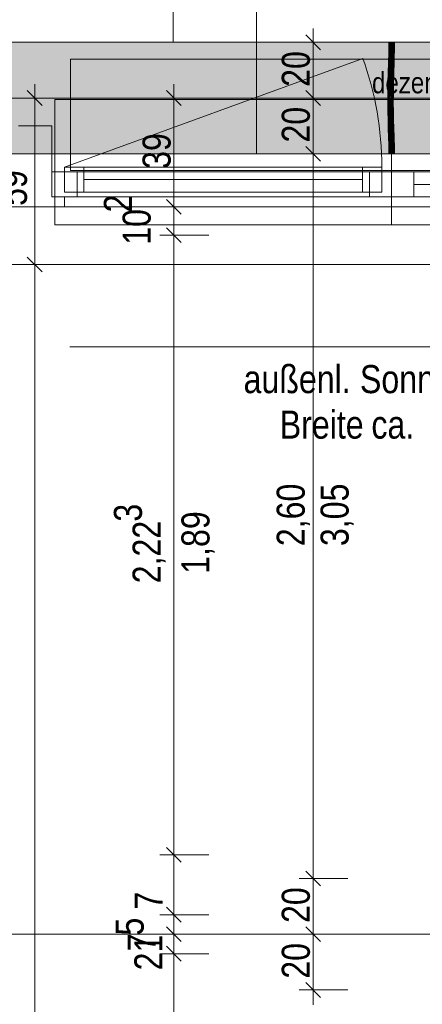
# Model space of a CAD drawing. Extents: x -620 to 300, y 62 to 1112.
# Tile 44 of 71: x -19 to 10, y 545 to 615. Entities that reach past the tile are written whole.
import ezdxf
from ezdxf.lldxf.tags import DXFTag

# ---------------------------------------------------------------- set-up
doc = ezdxf.new("R2010")
doc.units = 0
doc.layers.get('0').update_dxf_attribs({"lineweight": 13})
for name, color, linetype, lineweight, true_color in [('30 -33 Aussenwände- 7 Fassade_ Elemente', 7, 'Continuous', 9, 0x00aacc), ('30 -35 Decken- 1 Konstruktion-Träger- Stahlbeton', 7, 'grob-A06GA1998I', 13, 0x33aa00), ('30 -35 Decken- 1 Konstruktion-Träger- Stahlbeton -Ortbeton', 7, 'grob-A06GA1998I', 13, 0x33aa00), ('70 -72 Beschriftung- 1 Beschriftung allgemein', 7, 'Continuous', 9, 0xff6633), ('70 -76 Bemaßung- 2 Allgemein', 7, 'Continuous', 5, 0x6666cc), ('E_Leerrohr 20', 7, 'Continuous', 13, 0xcc0099), ('E_Leerrohr 20-Shading', 7, 'Continuous', 13, 0xcc0099), ('iwb_Schraffur_Unterzug', 7, 'Continuous', 5, 0xffffcc)]:
    doc.layers.add(name, color=color, linetype=linetype, lineweight=lineweight, true_color=true_color)
doc.layers.add('70 -71 Achsen- 1 Gebäudeachsen', color=7, linetype='STRICHPUNKT2-A06GA19A8I', lineweight=18)
doc.styles.get("Standard").update_dxf_attribs({"font": 'ARIALN.TTF'})
tags = doc.linetypes.add('grob-A06GA1998I', pattern=[14, 3, -8, 3]).pattern_tags.tags
tags[8:9] = [DXFTag(74, 4), DXFTag(75, 0), DXFTag(340, '0'), DXFTag(46, 0.0), DXFTag(50, 0.0), DXFTag(44, 0.0), DXFTag(45, 0.0)]
tags[6:7] = [DXFTag(74, 4), DXFTag(75, 0), DXFTag(340, '0'), DXFTag(46, 0.0), DXFTag(50, 0.0), DXFTag(44, 0.0), DXFTag(45, 0.0)]
tags[4:5] = [DXFTag(74, 4), DXFTag(75, 0), DXFTag(340, '0'), DXFTag(46, 0.0), DXFTag(50, 0.0), DXFTag(44, 0.0), DXFTag(45, 0.0)]
tags = doc.linetypes.add('STRICHPUNKT2', pattern=[12.7, 6.35, -3.175, 0, -3.175]).pattern_tags.tags
tags[10:11] = [DXFTag(74, 4), DXFTag(75, 0), DXFTag(340, '0'), DXFTag(46, 0.0), DXFTag(50, 0.0), DXFTag(44, 0.0), DXFTag(45, 0.0)]
tags[8:9] = [DXFTag(74, 4), DXFTag(75, 0), DXFTag(340, '0'), DXFTag(46, 0.0), DXFTag(50, 0.0), DXFTag(44, 0.0), DXFTag(45, 0.0)]
tags[6:7] = [DXFTag(74, 4), DXFTag(75, 0), DXFTag(340, '0'), DXFTag(46, 0.0), DXFTag(50, 0.0), DXFTag(44, 0.0), DXFTag(45, 0.0)]
tags[4:5] = [DXFTag(74, 4), DXFTag(75, 0), DXFTag(340, '0'), DXFTag(46, 0.0), DXFTag(50, 0.0), DXFTag(44, 0.0), DXFTag(45, 0.0)]
tags = doc.linetypes.add('STRICHPUNKT2-A06GA19A8I', pattern=[12.7, 6.35, -3.175, 0, -3.175]).pattern_tags.tags
tags[10:11] = [DXFTag(74, 4), DXFTag(75, 0), DXFTag(340, '0'), DXFTag(46, 0.0), DXFTag(50, 0.0), DXFTag(44, 0.0), DXFTag(45, 0.0)]
tags[8:9] = [DXFTag(74, 4), DXFTag(75, 0), DXFTag(340, '0'), DXFTag(46, 0.0), DXFTag(50, 0.0), DXFTag(44, 0.0), DXFTag(45, 0.0)]
tags[6:7] = [DXFTag(74, 4), DXFTag(75, 0), DXFTag(340, '0'), DXFTag(46, 0.0), DXFTag(50, 0.0), DXFTag(44, 0.0), DXFTag(45, 0.0)]
tags[4:5] = [DXFTag(74, 4), DXFTag(75, 0), DXFTag(340, '0'), DXFTag(46, 0.0), DXFTag(50, 0.0), DXFTag(44, 0.0), DXFTag(45, 0.0)]

# ---------------------------------------------------------------- blocks, each defined once
blk = doc.blocks.new('Shading-A06GA18D8I', base_point=(7.662, 610.71))
at = {"layer": 'E_Leerrohr 20-Shading', "color": 224, "true_color": 0x8d0069}
for points in [[(7.381, 613.614), (7.323, 613.614), (7.375, 612.891), (7.316, 612.892)], [(7.678, 613.614), (7.664, 613.614), (7.67, 612.886), (7.658, 612.887)], [(7.712, 612.886), (7.723, 613.614), (7.67, 612.886), (7.678, 613.614)], [(7.716, 612.886), (7.723, 613.614), (7.712, 612.886)], [(7.375, 612.891), (7.316, 612.892), (7.358, 612.167), (7.301, 612.169)], [(7.36, 612.167), (7.375, 612.891), (7.358, 612.167)], [(7.67, 612.886), (7.658, 612.887), (7.65, 612.16), (7.642, 612.161)], [(7.65, 612.16), (7.666, 612.16), (7.67, 612.886), (7.688, 612.886)], [(7.666, 612.16), (7.686, 612.159), (7.688, 612.886), (7.712, 612.886)], [(7.701, 612.159), (7.716, 612.886), (7.686, 612.159), (7.712, 612.886)], [(7.358, 612.167), (7.301, 612.169), (7.335, 611.443), (7.281, 611.444)], [(7.335, 611.443), (7.339, 611.443), (7.358, 612.167), (7.36, 612.167)], [(7.339, 611.443), (7.34, 611.443), (7.36, 612.167)], [(7.65, 612.16), (7.642, 612.161), (7.625, 611.435), (7.623, 611.435)], [(7.65, 612.16), (7.625, 611.435), (7.651, 612.16), (7.628, 611.435)], [(7.628, 611.435), (7.639, 611.435), (7.651, 612.16), (7.666, 612.16)], [(7.639, 611.435), (7.652, 611.435), (7.666, 612.16), (7.686, 612.159)], [(7.681, 611.434), (7.701, 612.159), (7.652, 611.435), (7.686, 612.159)], [(7.262, 610.719), (7.327, 611.169), (7.281, 611.444), (7.335, 611.443)], [(7.312, 610.718), (7.317, 610.848), (7.262, 610.719), (7.327, 611.169)], [(7.321, 610.718), (7.334, 611.217), (7.312, 610.718)], [(7.327, 611.169), (7.317, 610.848), (7.333, 611.207), (7.331, 611.153)], [(7.335, 611.443), (7.327, 611.169), (7.339, 611.443), (7.333, 611.207)], [(7.331, 611.153), (7.334, 611.217), (7.333, 611.207)], [(7.333, 611.207), (7.334, 611.217), (7.339, 611.443), (7.34, 611.443)], [(7.616, 611.174), (7.604, 610.711), (7.617, 611.064), (7.606, 610.711)], [(7.625, 611.435), (7.616, 611.174), (7.628, 611.435), (7.617, 611.064)], [(7.625, 611.435), (7.623, 611.435), (7.616, 611.174)], [(7.617, 611.064), (7.618, 610.868), (7.628, 611.435), (7.639, 611.435)], [(7.618, 610.868), (7.62, 610.711), (7.639, 611.435), (7.652, 611.435)], [(7.662, 610.71), (7.681, 611.434), (7.62, 610.711), (7.652, 611.435)], [(7.312, 610.718), (7.262, 610.719), (7.288, 609.991), (7.249, 609.992)], [(7.307, 609.991), (7.321, 610.718), (7.288, 609.991), (7.312, 610.718)], [(7.593, 609.988), (7.613, 610.711), (7.59, 609.988), (7.606, 610.711)], [(7.606, 610.711), (7.604, 610.711), (7.59, 609.988)], [(7.597, 609.988), (7.62, 610.711), (7.593, 609.988), (7.613, 610.711)], [(7.598, 609.988), (7.62, 610.711), (7.607, 610.316)], [(7.598, 609.988), (7.649, 609.987), (7.62, 610.711), (7.662, 610.71)], [(7.606, 610.711), (7.613, 610.711), (7.617, 611.064), (7.618, 610.868)], [(7.613, 610.711), (7.62, 610.711), (7.618, 610.868)], [(7.286, 609.63), (7.288, 609.991), (7.247, 609.631), (7.249, 609.992)], [(7.304, 609.264), (7.307, 609.991), (7.283, 609.264), (7.288, 609.991)], [(7.594, 609.625), (7.597, 609.988), (7.589, 609.625), (7.593, 609.988)], [(7.589, 609.625), (7.593, 609.988), (7.589, 609.625), (7.59, 609.988)], [(7.594, 609.625), (7.647, 609.624), (7.598, 609.988), (7.649, 609.987)], [(7.594, 609.625), (7.598, 609.988), (7.594, 609.698)], [(7.598, 609.988), (7.597, 609.988), (7.594, 609.698)], [(7.597, 609.988), (7.598, 609.988), (7.607, 610.316)], [(7.283, 609.264), (7.286, 609.63), (7.246, 609.264), (7.247, 609.631)], [(7.283, 609.264), (7.246, 609.264), (7.297, 608.654), (7.254, 608.653)], [(7.312, 608.654), (7.304, 609.264), (7.297, 608.654), (7.283, 609.264)], [(7.587, 609.265), (7.59, 609.265), (7.588, 609.463), (7.59, 609.325)], [(7.589, 609.625), (7.588, 609.463), (7.594, 609.625), (7.59, 609.325)], [(7.588, 609.463), (7.589, 609.625), (7.589, 609.625)], [(7.59, 609.265), (7.591, 609.265), (7.59, 609.325)], [(7.605, 608.659), (7.591, 609.265), (7.595, 608.659), (7.59, 609.265)], [(7.591, 609.265), (7.646, 609.266), (7.594, 609.625), (7.647, 609.624)], [(7.653, 608.66), (7.646, 609.266), (7.605, 608.659), (7.591, 609.265)], [(7.297, 608.654), (7.254, 608.653), (7.322, 608.044), (7.268, 608.042)], [(7.327, 608.044), (7.312, 608.654), (7.322, 608.044), (7.297, 608.654)], [(7.605, 608.659), (7.595, 608.659), (7.63, 608.052), (7.61, 608.052)], [(7.668, 608.053), (7.653, 608.66), (7.63, 608.052), (7.605, 608.659)], [(7.268, 608.042), (7.29, 607.875), (7.322, 608.044), (7.331, 607.875)], [(7.29, 607.875), (7.268, 608.042), (7.273, 607.875)], [(7.287, 607.434), (7.345, 607.435), (7.273, 607.875), (7.29, 607.875)], [(7.29, 607.875), (7.345, 607.435), (7.331, 607.875), (7.334, 607.806)], [(7.334, 607.806), (7.327, 608.044), (7.322, 608.044)], [(7.639, 607.878), (7.63, 608.052), (7.615, 607.877), (7.61, 608.052)], [(7.661, 607.445), (7.639, 607.878), (7.628, 607.444), (7.615, 607.877)], [(7.673, 607.878), (7.668, 608.053), (7.639, 607.878), (7.63, 608.052)], [(7.661, 607.445), (7.686, 607.445), (7.639, 607.878), (7.673, 607.878)], [(7.345, 607.435), (7.287, 607.434), (7.363, 606.827), (7.304, 606.826)], [(7.661, 607.445), (7.628, 607.444), (7.691, 606.836), (7.645, 606.834)], [(7.704, 606.836), (7.686, 607.445), (7.691, 606.836), (7.661, 607.445)], [(7.363, 606.827), (7.304, 606.826), (7.375, 606.22), (7.317, 606.219)], [(7.375, 606.22), (7.317, 606.219), (7.377, 605.614), (7.323, 605.614)], [(7.376, 606.22), (7.363, 606.827), (7.375, 606.22), (7.363, 606.827)], [(7.381, 605.614), (7.376, 606.22), (7.377, 605.614), (7.375, 606.22)], [(7.691, 606.836), (7.645, 606.834), (7.714, 606.225), (7.659, 606.224)], [(7.723, 605.614), (7.714, 606.225), (7.664, 605.614), (7.659, 606.224)], [(7.717, 606.225), (7.704, 606.836), (7.714, 606.225), (7.691, 606.836)], [(7.723, 605.614), (7.717, 606.225), (7.714, 606.225)]]:
    blk.add_solid(points, dxfattribs=at)
at = {"layer": 'E_Leerrohr 20-Shading', "color": 222, "true_color": 0xc40093}
for points in [[(7.488, 613.614), (7.381, 613.614), (7.488, 612.889), (7.375, 612.891)], [(7.516, 612.889), (7.523, 613.614), (7.488, 612.889), (7.488, 613.614)], [(7.523, 613.614), (7.516, 612.889), (7.521, 612.889)], [(7.527, 612.889), (7.523, 613.614), (7.521, 612.889)], [(7.658, 612.887), (7.664, 613.614), (7.527, 612.889), (7.523, 613.614)], [(7.42, 612.89), (7.375, 612.891), (7.423, 612.166), (7.36, 612.167)], [(7.483, 612.164), (7.488, 612.889), (7.423, 612.166), (7.42, 612.89)], [(7.501, 612.164), (7.516, 612.889), (7.483, 612.164), (7.488, 612.889)], [(7.516, 612.889), (7.501, 612.164), (7.506, 612.164)], [(7.516, 612.164), (7.521, 612.889), (7.506, 612.164), (7.516, 612.889)], [(7.538, 612.163), (7.527, 612.889), (7.516, 612.164), (7.521, 612.889)], [(7.642, 612.161), (7.658, 612.887), (7.538, 612.163), (7.527, 612.889)], [(7.423, 612.166), (7.36, 612.167), (7.424, 611.441), (7.34, 611.443)], [(7.424, 611.441), (7.468, 611.439), (7.423, 612.166), (7.48, 612.164)], [(7.468, 611.439), (7.477, 611.439), (7.48, 612.164), (7.483, 612.164)], [(7.481, 611.439), (7.501, 612.164), (7.477, 611.439), (7.483, 612.164)], [(7.506, 612.164), (7.501, 612.164), (7.493, 611.439), (7.481, 611.439)], [(7.511, 611.438), (7.516, 612.164), (7.493, 611.439), (7.506, 612.164)], [(7.552, 611.437), (7.538, 612.163), (7.511, 611.438), (7.516, 612.164)], [(7.623, 611.435), (7.642, 612.161), (7.552, 611.437), (7.538, 612.163)], [(7.334, 611.217), (7.321, 610.718), (7.343, 610.717)], [(7.34, 611.443), (7.334, 611.217), (7.424, 611.441), (7.425, 611.358)], [(7.425, 611.358), (7.334, 611.217), (7.425, 610.859)], [(7.343, 610.717), (7.426, 610.715), (7.334, 611.217), (7.425, 610.859)], [(7.424, 611.441), (7.425, 611.358), (7.468, 611.439), (7.468, 611.426)], [(7.468, 611.426), (7.425, 611.358), (7.457, 610.734), (7.425, 610.859)], [(7.462, 610.714), (7.477, 611.439), (7.457, 610.734), (7.468, 611.426)], [(7.477, 611.439), (7.462, 610.714), (7.474, 611.175)], [(7.474, 611.175), (7.462, 610.714), (7.477, 611.175), (7.466, 610.714)], [(7.466, 610.714), (7.48, 610.714), (7.477, 611.175), (7.488, 611.175)], [(7.468, 611.426), (7.477, 611.439), (7.468, 611.439)], [(7.474, 611.175), (7.481, 611.439), (7.477, 611.439)], [(7.474, 611.175), (7.488, 611.175), (7.481, 611.439), (7.493, 611.439)], [(7.48, 610.714), (7.505, 610.713), (7.488, 611.175), (7.509, 611.175)], [(7.488, 611.175), (7.509, 611.175), (7.493, 611.439), (7.511, 611.438)], [(7.505, 610.713), (7.565, 610.712), (7.509, 611.175), (7.557, 611.174)], [(7.557, 611.174), (7.552, 611.437), (7.509, 611.175), (7.511, 611.438)], [(7.616, 611.174), (7.623, 611.435), (7.557, 611.174), (7.552, 611.437)], [(7.565, 610.712), (7.604, 610.711), (7.557, 611.174), (7.616, 611.174)], [(7.343, 610.717), (7.321, 610.718), (7.353, 609.991), (7.307, 609.991)], [(7.353, 609.991), (7.43, 609.99), (7.343, 610.717), (7.426, 610.715)], [(7.425, 610.859), (7.426, 610.715), (7.457, 610.734), (7.457, 610.714)], [(7.426, 610.715), (7.43, 609.99), (7.457, 610.714), (7.449, 609.99)], [(7.449, 609.99), (7.462, 610.714), (7.457, 610.714)], [(7.466, 610.714), (7.462, 610.714), (7.452, 609.99), (7.449, 609.99)], [(7.47, 609.989), (7.48, 610.714), (7.452, 609.99), (7.466, 610.714)], [(7.457, 610.714), (7.462, 610.714), (7.457, 610.734)], [(7.501, 609.989), (7.505, 610.713), (7.47, 609.989), (7.48, 610.714)], [(7.575, 609.988), (7.565, 610.712), (7.501, 609.989), (7.505, 610.713)], [(7.575, 609.988), (7.582, 609.988), (7.565, 610.712), (7.603, 610.711)], [(7.582, 609.988), (7.59, 609.988), (7.603, 610.711), (7.604, 610.711)], [(7.353, 609.991), (7.307, 609.991), (7.355, 609.265), (7.304, 609.264)], [(7.353, 609.991), (7.354, 609.629), (7.43, 609.99), (7.434, 609.628)], [(7.43, 609.99), (7.434, 609.628), (7.449, 609.99), (7.447, 609.628)], [(7.465, 609.265), (7.47, 609.989), (7.447, 609.628), (7.452, 609.99)], [(7.452, 609.99), (7.449, 609.99), (7.447, 609.628)], [(7.5, 609.462), (7.501, 609.989), (7.467, 609.461), (7.47, 609.989)], [(7.577, 609.463), (7.575, 609.988), (7.5, 609.462), (7.501, 609.989)], [(7.577, 609.463), (7.59, 609.988), (7.575, 609.988)], [(7.577, 609.463), (7.585, 609.463), (7.59, 609.988), (7.589, 609.625)], [(7.355, 609.265), (7.304, 609.264), (7.35, 608.654), (7.312, 608.654)], [(7.35, 608.654), (7.452, 608.656), (7.355, 609.265), (7.439, 609.265)], [(7.354, 609.629), (7.355, 609.265), (7.434, 609.628), (7.439, 609.265)], [(7.438, 609.628), (7.434, 609.628), (7.442, 609.265), (7.439, 609.265)], [(7.447, 609.628), (7.438, 609.628), (7.446, 609.265), (7.442, 609.265)], [(7.439, 609.265), (7.452, 608.656), (7.442, 609.265), (7.453, 608.656)], [(7.453, 608.656), (7.446, 609.265), (7.442, 609.265)], [(7.465, 609.265), (7.447, 609.628), (7.446, 609.265)], [(7.465, 609.265), (7.446, 609.265), (7.467, 608.657), (7.453, 608.656)], [(7.465, 609.265), (7.5, 609.265), (7.467, 609.461), (7.5, 609.462)], [(7.502, 608.657), (7.5, 609.265), (7.467, 608.657), (7.465, 609.265)], [(7.5, 609.462), (7.577, 609.369), (7.577, 609.463)], [(7.5, 609.462), (7.5, 609.265), (7.577, 609.369), (7.575, 609.265)], [(7.5, 609.265), (7.502, 608.657), (7.575, 609.265), (7.574, 609.239)], [(7.574, 609.239), (7.502, 608.657), (7.559, 608.658)], [(7.577, 609.265), (7.574, 609.239), (7.563, 608.658), (7.559, 608.658)], [(7.577, 609.265), (7.563, 608.658), (7.576, 609.129)], [(7.563, 608.658), (7.572, 608.659), (7.576, 609.129)], [(7.572, 608.659), (7.58, 609.265), (7.576, 609.129)], [(7.58, 609.265), (7.572, 608.659), (7.587, 609.265), (7.582, 608.659)], [(7.574, 609.239), (7.577, 609.265), (7.575, 609.265)], [(7.575, 609.265), (7.577, 609.265), (7.577, 609.369)], [(7.58, 609.265), (7.577, 609.265), (7.576, 609.129)], [(7.577, 609.463), (7.577, 609.265), (7.585, 609.463), (7.58, 609.265)], [(7.58, 609.265), (7.587, 609.265), (7.585, 609.463), (7.588, 609.463)], [(7.582, 608.659), (7.595, 608.659), (7.587, 609.265)], [(7.585, 609.463), (7.588, 609.463), (7.589, 609.625)], [(7.35, 608.654), (7.312, 608.654), (7.339, 608.044), (7.327, 608.044)], [(7.339, 608.044), (7.468, 608.048), (7.35, 608.654), (7.452, 608.656)], [(7.468, 608.048), (7.453, 608.656), (7.452, 608.656)], [(7.467, 608.657), (7.453, 608.656), (7.472, 608.048), (7.468, 608.048)], [(7.507, 608.049), (7.502, 608.657), (7.472, 608.048), (7.467, 608.657)], [(7.507, 608.049), (7.544, 608.05), (7.502, 608.657), (7.563, 608.658)], [(7.544, 608.05), (7.561, 608.05), (7.563, 608.658), (7.572, 608.659)], [(7.61, 608.052), (7.595, 608.659), (7.561, 608.05), (7.572, 608.659)], [(7.339, 608.044), (7.327, 608.044), (7.334, 607.806)], [(7.334, 607.806), (7.486, 607.439), (7.336, 607.875), (7.473, 607.877)], [(7.486, 607.439), (7.334, 607.806), (7.345, 607.435)], [(7.473, 607.877), (7.468, 608.048), (7.336, 607.875), (7.339, 608.044)], [(7.472, 608.048), (7.468, 608.048), (7.473, 607.877)], [(7.512, 607.44), (7.507, 608.049), (7.473, 607.877), (7.472, 608.048)], [(7.512, 607.44), (7.473, 607.877), (7.486, 607.439)], [(7.512, 607.44), (7.525, 607.44), (7.507, 608.049), (7.544, 608.05)], [(7.525, 607.44), (7.548, 607.441), (7.544, 608.05), (7.561, 608.05)], [(7.548, 607.441), (7.61, 608.052), (7.561, 608.05)], [(7.548, 607.441), (7.608, 607.443), (7.61, 608.052), (7.615, 607.877)], [(7.608, 607.443), (7.628, 607.444), (7.615, 607.877)], [(7.486, 607.439), (7.345, 607.435), (7.504, 606.831), (7.363, 606.827)], [(7.512, 607.44), (7.486, 607.439), (7.517, 606.831), (7.504, 606.831)], [(7.525, 607.44), (7.512, 607.44), (7.515, 607.129)], [(7.517, 606.831), (7.525, 607.44), (7.515, 607.129)], [(7.517, 606.831), (7.536, 606.832), (7.525, 607.44), (7.548, 607.441)], [(7.536, 606.832), (7.598, 606.833), (7.548, 607.441), (7.608, 607.443)], [(7.598, 606.833), (7.645, 606.834), (7.608, 607.443), (7.628, 607.444)], [(7.372, 606.828), (7.363, 606.827), (7.376, 606.22)], [(7.517, 606.222), (7.504, 606.831), (7.376, 606.22), (7.372, 606.828)], [(7.517, 606.222), (7.376, 606.22), (7.523, 605.614), (7.381, 605.614)], [(7.517, 606.831), (7.504, 606.831), (7.521, 606.222), (7.517, 606.222)], [(7.526, 606.222), (7.536, 606.832), (7.521, 606.222), (7.517, 606.831)], [(7.523, 605.614), (7.521, 606.222), (7.517, 606.222)], [(7.523, 605.614), (7.526, 606.222), (7.521, 606.222)], [(7.664, 605.614), (7.659, 606.224), (7.523, 605.614), (7.526, 606.222)], [(7.526, 606.222), (7.589, 606.223), (7.536, 606.832), (7.598, 606.833)], [(7.589, 606.223), (7.659, 606.224), (7.598, 606.833), (7.645, 606.834)]]:
    blk.add_solid(points, dxfattribs=at)
blk = doc.blocks.new('Shading-A06GA18F8I', base_point=(7.523, 606.402))
at = {"layer": 'E_Leerrohr 20-Shading', "color": 224, "true_color": 0xae0082}
for points in [[(7.523, 606.402), (7.323, 606.402), (7.523, 605.614), (7.323, 605.614)], [(7.723, 606.402), (7.523, 606.402), (7.723, 605.614), (7.523, 605.614)], [(7.458, 605.614), (7.193, 605.614), (7.458, 605.602), (7.193, 605.602)], [(7.523, 605.602), (7.523, 605.614), (7.458, 605.602), (7.458, 605.614)], [(7.853, 605.614), (7.523, 605.614), (7.853, 605.602), (7.523, 605.602)]]:
    blk.add_solid(points, dxfattribs=at)
blk = doc.blocks.new('Shading-A06GA18H8I', base_point=(7.323, 612.826))
at = {"layer": 'E_Leerrohr 20-Shading', "color": 224, "true_color": 0xae0082}
for points in [[(7.193, 613.626), (7.193, 613.614), (7.458, 613.626), (7.458, 613.614)], [(7.323, 612.826), (7.523, 612.826), (7.323, 613.614), (7.523, 613.614)], [(7.458, 613.614), (7.523, 613.614), (7.458, 613.626), (7.523, 613.626)], [(7.523, 613.614), (7.853, 613.614), (7.523, 613.626), (7.853, 613.626)], [(7.523, 612.826), (7.723, 612.826), (7.523, 613.614), (7.723, 613.614)]]:
    blk.add_solid(points, dxfattribs=at)
blk = doc.blocks.new('Referenz-A06GA19C8I')
at = {"layer": '30 -33 Aussenwände- 7 Fassade_ Elemente', "color": 0, "linetype": 'Continuous', "lineweight": -2, "ltscale": 0.13}
for p, q in [((-121.676, 613.614), (34.324, 613.614)), ((-19.276, 607.614), (-16.876, 607.614)), ((-16.876, 607.614), (-16.876, 602.514)), ((-16.876, 604.314), (-15.076, 604.314)), ((-16.876, 604.314), (7.524, 604.314)), ((-16.876, 602.514), (-16.876, 604.314)), ((-16.876, 602.514), (-16.876, 604.314)), ((-15.976, 604.664), (-14.576, 604.664)), ((-15.976, 602.864), (-15.976, 604.664)), ((-15.976, 604.664), (6.824, 604.664)), ((-15.976, 602.864), (-15.976, 604.664)), ((-15.076, 604.314), (-15.076, 602.514)), ((-14.576, 604.664), (-14.576, 602.864)), ((5.424, 602.864), (5.424, 604.664)), ((5.424, 604.664), (6.824, 604.664)), ((5.924, 602.514), (5.924, 604.314)), ((5.924, 604.314), (7.524, 604.314)), ((6.824, 604.664), (6.824, 602.864)), ((6.824, 604.664), (6.824, 602.864)), ((7.524, 604.314), (9.124, 604.314)), ((7.524, 604.314), (31.924, 604.314)), ((7.524, 602.514), (7.524, 604.314)), ((7.524, 602.514), (7.524, 604.314)), ((9.124, 604.314), (9.124, 602.514)), ((5.424, 603.764), (-14.576, 603.764)), ((9.124, 603.414), (30.124, 603.414)), ((-14.576, 602.864), (-15.976, 602.864)), ((6.824, 602.864), (-15.976, 602.864)), ((6.824, 602.864), (5.424, 602.864)), ((-16.876, 602.514), (-15.976, 602.514)), ((-15.076, 602.514), (-16.876, 602.514)), ((7.524, 602.514), (-16.876, 602.514)), ((-15.976, 602.514), (-15.976, 601.814)), ((7.524, 602.514), (5.924, 602.514)), ((31.924, 602.514), (7.524, 602.514)), ((9.124, 602.514), (7.524, 602.514)), ((31.024, 601.814), (-448.376, 601.814)), ((-15.976, 601.814), (-20.176, 601.814)), ((37.424, 597.674), (-124.776, 597.674))]:
    blk.add_line(p, q, dxfattribs=at)
at = {"layer": '30 -33 Aussenwände- 7 Fassade_ Elemente', "color": 0, "linetype": 'grob-A06GA1998I', "lineweight": -2, "ltscale": 0.13}
for p, q in [((-15.976, 604.664), (5.449, 612.462)), ((-15.546, 612.414), (26.454, 612.414)), ((-15.546, 604.414), (-15.546, 612.414)), ((26.454, 604.414), (-15.546, 604.414))]:
    blk.add_line(p, q, dxfattribs=at)
at = {"layer": '30 -33 Aussenwände- 7 Fassade_ Elemente', "color": 0, "lineweight": -2}
for p, q in [((7.524, 609.514), (-16.676, 609.514)), ((-16.676, 609.514), (-16.676, 604.314)), ((7.524, 604.314), (7.524, 609.514)), ((31.724, 609.514), (7.524, 609.514)), ((-16.676, 604.314), (-16.676, 602.514)), ((-15.076, 604.314), (-16.676, 604.314)), ((-15.976, 602.864), (-15.976, 604.664)), ((-15.976, 604.664), (-14.576, 604.664)), ((-15.076, 602.514), (-15.076, 604.314)), ((-14.576, 604.664), (5.424, 604.664)), ((-14.576, 602.864), (-14.576, 604.664)), ((5.424, 604.664), (6.824, 604.664)), ((5.424, 604.664), (5.424, 602.864)), ((5.924, 602.514), (5.924, 604.314)), ((5.924, 604.314), (7.524, 604.314)), ((6.824, 604.664), (6.824, 602.864)), ((7.524, 604.314), (7.524, 602.514)), ((9.124, 604.314), (7.524, 604.314)), ((9.124, 602.514), (9.124, 604.314)), ((9.124, 604.314), (30.124, 604.314)), ((5.424, 603.764), (-14.576, 603.764)), ((9.124, 603.414), (30.124, 603.414)), ((-14.576, 602.864), (-15.976, 602.864)), ((5.424, 602.864), (-14.576, 602.864)), ((6.824, 602.864), (5.424, 602.864)), ((-16.676, 602.514), (-15.076, 602.514)), ((-16.676, 600.514), (-16.676, 602.514)), ((5.924, 602.514), (-15.076, 602.514)), ((7.524, 602.514), (5.924, 602.514)), ((7.524, 602.514), (7.524, 600.514)), ((7.524, 602.514), (9.124, 602.514)), ((30.124, 602.514), (9.124, 602.514)), ((7.524, 600.514), (-16.676, 600.514)), ((31.724, 600.514), (7.524, 600.514))]:
    blk.add_line(p, q, dxfattribs=at)
at = {"layer": '30 -33 Aussenwände- 7 Fassade_ Elemente', "color": 0, "linetype": 'grob-A06GA1998I', "lineweight": -2, "ltscale": 0.13}
blk.add_ellipse((-15.976, 604.664), major_axis=(22.8, 0), ratio=1, start_param=0, end_param=0.349066, dxfattribs=at)
at = {"layer": '30 -35 Decken- 1 Konstruktion-Träger- Stahlbeton', "color": 0, "lineweight": -2}
for p, q in [((-452.176, 613.614), (34.824, 613.614)), ((-452.176, 605.614), (34.824, 605.614))]:
    blk.add_line(p, q, dxfattribs=at)
at = {"layer": '30 -35 Decken- 1 Konstruktion-Träger- Stahlbeton -Ortbeton', "color": 0, "linetype": 'grob-A06GA1998I', "lineweight": -2, "ltscale": 0.13}
for p, q in [((-8.176, 613.614), (-8.176, 770.614)), ((-2.176, 770.614), (-2.176, 613.614)), ((-2.176, 613.614), (-8.176, 613.614))]:
    blk.add_line(p, q, dxfattribs=at)
at = {"layer": '70 -71 Achsen- 1 Gebäudeachsen', "color": 0, "linetype": 'STRICHPUNKT2-A06GA19A8I', "lineweight": -2, "ltscale": 0.13}
for p, q in [((-539.606, 609.614), (74.639, 609.614)), ((-539.606, 549.614), (74.639, 549.614))]:
    blk.add_line(p, q, dxfattribs=at)
at = {"layer": '70 -72 Beschriftung- 1 Beschriftung allgemein', "color": 0, "linetype": 'grob-A06GA1998I', "lineweight": -2, "ltscale": 0.13}
blk.add_line((-2.176, 839.114), (-2.176, 605.614), dxfattribs=at)
at = {"layer": '70 -72 Beschriftung- 1 Beschriftung allgemein', "color": 0, "linetype": 'Continuous', "lineweight": -2, "ltscale": 0.13}
blk.add_line((-15.602, 591.752), (31.398, 591.752), dxfattribs=at)
at = {"layer": '70 -76 Bemaßung- 2 Allgemein', "color": 0, "linetype": 'Continuous', "lineweight": -2, "ltscale": 0.13}
for p, q in [((1.353, 614.144), (2.414, 613.083)), ((1.884, 614.614), (1.884, 612.553)), ((4.384, 613.614), (0.884, 613.614)), ((1.884, 610.674), (1.884, 612.553)), ((-18.116, 610.614), (-18.116, 608.553)), ((-8.116, 610.614), (-8.116, 608.553)), ((1.884, 608.614), (1.884, 610.674)), ((1.884, 610.614), (1.884, 608.553)), ((-18.647, 610.144), (-17.586, 609.083)), ((-8.647, 610.144), (-7.586, 609.083)), ((2.414, 609.083), (1.353, 610.144)), ((1.353, 610.144), (2.414, 609.083)), ((-15.616, 609.614), (-19.116, 609.614)), ((-5.616, 609.614), (-9.116, 609.614)), ((4.384, 609.614), (0.884, 609.614)), ((4.384, 609.614), (0.884, 609.614)), ((-18.116, 598.734), (-18.116, 608.553)), ((-8.116, 602.874), (-8.116, 608.553)), ((1.884, 606.674), (1.884, 608.553)), ((1.884, 604.614), (1.884, 606.674)), ((1.884, 606.614), (1.884, 604.553)), ((4.384, 605.614), (0.884, 605.614)), ((4.384, 605.614), (0.884, 605.614)), ((2.414, 605.083), (1.353, 606.144)), ((1.353, 606.144), (2.414, 605.083)), ((1.884, 554.674), (1.884, 604.553)), ((-8.116, 602.874), (-8.116, 603.934)), ((-8.116, 600.814), (-8.116, 602.874)), ((-8.116, 600.814), (-8.116, 602.874)), ((-7.586, 601.283), (-8.647, 602.344)), ((-7.586, 601.283), (-8.647, 602.344)), ((-5.616, 601.814), (-9.116, 601.814)), ((-5.616, 601.814), (-9.116, 601.814)), ((-8.116, 599.774), (-8.116, 601.814)), ((-8.116, 600.774), (-8.116, 598.713)), ((-8.116, 600.774), (-8.116, 598.713)), ((-8.647, 600.304), (-7.586, 599.243)), ((-8.647, 600.304), (-7.586, 599.243)), ((-5.616, 599.774), (-9.116, 599.774)), ((-5.616, 599.774), (-9.116, 599.774)), ((-18.116, 596.674), (-18.116, 598.734)), ((-18.116, 598.674), (-18.116, 596.613)), ((-8.116, 598.713), (-8.116, 597.653)), ((-8.116, 556.374), (-8.116, 598.713)), ((-17.586, 597.143), (-18.647, 598.204)), ((-18.647, 598.204), (-17.586, 597.143)), ((-15.616, 597.674), (-19.116, 597.674)), ((-15.616, 597.674), (-19.116, 597.674)), ((-18.116, 385.674), (-18.116, 596.613)), ((-8.116, 556.374), (-8.116, 557.434)), ((-8.116, 554.314), (-8.116, 556.374)), ((-8.116, 554.314), (-8.116, 556.374)), ((-7.586, 554.783), (-8.647, 555.844)), ((-7.586, 554.783), (-8.647, 555.844)), ((-5.616, 555.314), (-9.116, 555.314)), ((-5.616, 555.314), (-9.116, 555.314)), ((-8.116, 551.014), (-8.116, 555.314)), ((1.884, 552.614), (1.884, 554.674)), ((2.414, 553.083), (1.353, 554.144)), ((1.353, 554.144), (2.414, 553.083)), ((1.884, 554.614), (1.884, 552.553)), ((4.384, 553.614), (0.884, 553.614)), ((4.384, 553.614), (0.884, 553.614)), ((-8.116, 552.074), (-8.116, 553.134)), ((1.884, 550.674), (1.884, 552.553)), ((-8.116, 550.014), (-8.116, 552.074)), ((-8.116, 552.014), (-8.116, 549.953)), ((-8.647, 551.544), (-7.586, 550.483)), ((-7.586, 550.483), (-8.647, 551.544)), ((-8.116, 550.674), (-8.116, 551.734)), ((-5.616, 551.014), (-9.116, 551.014)), ((-5.616, 551.014), (-9.116, 551.014)), ((-8.116, 549.614), (-8.116, 551.014)), ((-8.116, 548.614), (-8.116, 550.674)), ((-8.116, 550.614), (-8.116, 548.553)), ((1.884, 548.614), (1.884, 550.674)), ((1.884, 550.614), (1.884, 548.553)), ((-8.647, 550.144), (-7.586, 549.083)), ((-7.586, 549.083), (-8.647, 550.144)), ((-8.116, 549.953), (-8.116, 548.893)), ((2.414, 549.083), (1.353, 550.144)), ((1.353, 550.144), (2.414, 549.083)), ((-5.616, 549.614), (-9.116, 549.614)), ((-5.616, 549.614), (-9.116, 549.614)), ((-8.116, 548.214), (-8.116, 549.614)), ((-8.116, 549.214), (-8.116, 547.153)), ((-8.116, 549.214), (-8.116, 547.153)), ((4.384, 549.614), (0.884, 549.614)), ((4.384, 549.614), (0.884, 549.614)), ((-8.647, 548.744), (-7.586, 547.683)), ((-8.647, 548.744), (-7.586, 547.683)), ((-8.116, 548.553), (-8.116, 547.493)), ((1.884, 546.674), (1.884, 548.553)), ((-5.616, 548.214), (-9.116, 548.214)), ((-5.616, 548.214), (-9.116, 548.214)), ((-8.116, 547.153), (-8.116, 546.093)), ((-8.116, 387.074), (-8.116, 547.153)), ((1.884, 544.614), (1.884, 546.674)), ((1.884, 546.614), (1.884, 544.553)), ((4.384, 545.614), (0.884, 545.614)), ((4.384, 545.614), (0.884, 545.614)), ((2.414, 545.083), (1.353, 546.144)), ((1.353, 546.144), (2.414, 545.083))]:
    blk.add_line(p, q, dxfattribs=at)
at = {"layer": '30 -33 Aussenwände- 7 Fassade_ Elemente', "color": 0, "linetype": 'Continuous', "lineweight": -2, "ltscale": 0.13, "insert": (6.116, 611.466), "char_height": 1.51033, "attachment_point": 1}
blk.add_mtext('{\\fArial Narrow;dezentrales Lüftungsgerät}', dxfattribs=at)
at = {"layer": '70 -72 Beschriftung- 1 Beschriftung allgemein', "color": 0, "linetype": 'Continuous', "lineweight": -2, "ltscale": 0.13, "char_height": 2.01377, "attachment_point": 1}
for s, insert in [('{\\fArial Narrow;außenl.}', (-3.11, 590.453)), ('{\\fArial Narrow;Sonnenschutz}', (5.25, 590.453)), ('{\\fArial Narrow;Breite}', (-0.513, 587.19)), ('{\\fArial Narrow;ca.}', (6.073, 587.19))]:
    blk.add_mtext(s, dxfattribs=dict(at, insert=insert))
at = {"layer": '70 -76 Bemaßung- 2 Allgemein', "color": 0, "linetype": 'Continuous', "lineweight": -2, "ltscale": 0.13, "char_height": 2.01377, "attachment_point": 1, "rotation": 90}
for s, insert in [('{\\fArial Narrow;20}', (-0.367, 610.417)), ('{\\fArial Narrow;20}', (-0.367, 606.417)), ('{\\fArial Narrow;39}', (-10.367, 604.529)), ('{\\fArial Narrow;59}', (-20.686, 601.872)), ('{\\fArial Narrow;2}', (-13.145, 601.405)), ('{\\fArial Narrow;10}', (-11.803, 599.085)), ('{\\fArial Narrow;2,60}', (-0.732, 577.455)), ('{\\fArial Narrow;3,05}', (2.421, 577.463)), ('{\\fArial Narrow;3}', (-12.427, 579.216)), ('{\\fArial Narrow;1,89}', (-7.575, 575.474)), ('{\\fArial Narrow;2,22}', (-11.085, 574.79)), ('{\\fArial Narrow;20}', (-0.367, 550.417)), ('{\\fArial Narrow;7}', (-10.942, 551.386)), ('{\\fArial Narrow;5}', (-12.301, 549.518)), ('{\\fArial Narrow;7}', (-11.43, 548.379)), ('{\\fArial Narrow;21}', (-10.959, 547.017)), ('{\\fArial Narrow;20}', (-0.367, 546.417))]:
    blk.add_mtext(s, dxfattribs=dict(at, insert=insert))
blk = doc.blocks.new('Referenz-A06GA19E8I')
at = {"layer": 'iwb_Schraffur_Unterzug', "linetype": 'Continuous', "ltscale": 0.13}
for points in [[(-539.606, 613.614), (74.639, 613.614), (74.639, 609.468)], [(-539.606, 613.614), (74.639, 609.468), (-539.606, 611.96)], [(-539.606, 611.96), (74.639, 609.468), (74.639, 605.614)], [(-539.606, 611.96), (74.639, 605.614), (-539.606, 605.614)]]:
    blk.add_solid(points, dxfattribs=at)
blk = doc.blocks.new('Enddeckel-A06GA1JY8I')
at = {"color": 0, "linetype": 'ByBlock', "lineweight": -2, "ltscale": 0.13}
for p, q in [((7.193, 613.626), (7.193, 613.614)), ((7.193, 613.626), (7.386, 613.626)), ((7.193, 613.614), (7.386, 613.614)), ((7.323, 613.614), (7.323, 612.826)), ((7.323, 613.614), (7.44, 613.614)), ((7.386, 613.626), (7.659, 613.626)), ((7.386, 613.614), (7.659, 613.614)), ((7.44, 613.614), (7.605, 613.614)), ((7.605, 613.614), (7.723, 613.614)), ((7.659, 613.626), (7.853, 613.626)), ((7.659, 613.614), (7.853, 613.614)), ((7.723, 612.826), (7.723, 613.614)), ((7.853, 613.614), (7.853, 613.626)), ((7.323, 612.826), (7.44, 612.826)), ((7.44, 612.826), (7.605, 612.826)), ((7.605, 612.826), (7.723, 612.826))]:
    blk.add_line(p, q, dxfattribs=at)
at = {"color": 0, "linetype": 'STRICHPUNKT2', "lineweight": 5, "ltscale": 0.13}
blk.add_line((7.523, 613.614), (7.523, 612.826), dxfattribs=at)
blk = doc.blocks.new('Flexrohr-A06GA1KG8I')
at = {"color": 0, "linetype": 'ByBlock', "lineweight": -2, "ltscale": 0.13}
for p, q in [((7.323, 613.614), (7.316, 612.892)), ((7.323, 613.614), (7.723, 613.614)), ((7.723, 613.614), (7.716, 612.886)), ((7.316, 612.892), (7.301, 612.169)), ((7.327, 612.817), (7.703, 612.811)), ((7.331, 613.215), (7.707, 613.212)), ((7.716, 612.886), (7.701, 612.159)), ((7.301, 612.169), (7.281, 611.444)), ((7.309, 612.019), (7.685, 612.009)), ((7.318, 612.418), (7.694, 612.41)), ((7.701, 612.159), (7.681, 611.434)), ((7.281, 611.444), (7.262, 610.719)), ((7.288, 611.219), (7.663, 611.209)), ((7.298, 611.619), (7.674, 611.609)), ((7.681, 611.434), (7.662, 610.71)), ((7.262, 610.719), (7.249, 609.992)), ((7.277, 610.819), (7.653, 610.81)), ((7.662, 610.71), (7.649, 609.987)), ((7.249, 609.992), (7.246, 609.264)), ((7.261, 610.017), (7.637, 610.012)), ((7.269, 610.418), (7.645, 610.411)), ((7.649, 609.987), (7.646, 609.266)), ((7.246, 609.264), (7.254, 608.653)), ((7.258, 609.214), (7.634, 609.215)), ((7.259, 609.615), (7.635, 609.614)), ((7.646, 609.266), (7.653, 608.66)), ((7.254, 608.653), (7.268, 608.042)), ((7.263, 608.812), (7.639, 608.817)), ((7.271, 608.41), (7.647, 608.419)), ((7.653, 608.66), (7.668, 608.053)), ((7.268, 608.042), (7.287, 607.434)), ((7.281, 608.01), (7.657, 608.02)), ((7.293, 607.61), (7.669, 607.62)), ((7.668, 608.053), (7.686, 607.445)), ((7.287, 607.434), (7.304, 606.826)), ((7.305, 607.21), (7.681, 607.22)), ((7.686, 607.445), (7.704, 606.836)), ((7.304, 606.826), (7.317, 606.219)), ((7.316, 606.811), (7.692, 606.82)), ((7.317, 606.219), (7.323, 605.614)), ((7.325, 606.412), (7.701, 606.419)), ((7.704, 606.836), (7.717, 606.225)), ((7.717, 606.225), (7.723, 605.614)), ((7.323, 605.614), (7.723, 605.614)), ((7.331, 606.013), (7.707, 606.017)), ((7.335, 605.615), (7.711, 605.615))]:
    blk.add_line(p, q, dxfattribs=at)
blk = doc.blocks.new('Enddeckel-A06GA1L28I')
at = {"color": 0, "linetype": 'ByBlock', "lineweight": -2, "ltscale": 0.13}
for p, q in [((7.323, 606.402), (7.323, 605.614)), ((7.44, 606.402), (7.323, 606.402)), ((7.605, 606.402), (7.44, 606.402)), ((7.723, 606.402), (7.605, 606.402)), ((7.723, 605.614), (7.723, 606.402)), ((7.193, 605.614), (7.193, 605.602)), ((7.386, 605.614), (7.193, 605.614)), ((7.386, 605.602), (7.193, 605.602)), ((7.44, 605.614), (7.323, 605.614)), ((7.659, 605.614), (7.386, 605.614)), ((7.659, 605.602), (7.386, 605.602)), ((7.605, 605.614), (7.44, 605.614)), ((7.723, 605.614), (7.605, 605.614)), ((7.853, 605.614), (7.659, 605.614)), ((7.853, 605.602), (7.659, 605.602)), ((7.853, 605.602), (7.853, 605.614))]:
    blk.add_line(p, q, dxfattribs=at)
at = {"color": 0, "linetype": 'STRICHPUNKT2', "lineweight": 5, "ltscale": 0.13}
blk.add_line((7.523, 605.614), (7.523, 606.402), dxfattribs=at)

msp = doc.modelspace()

# ---------------------------------------------------------------- block references
at = {"color": 8, "lineweight": 13, "ltscale": 0.13, "true_color": 0x808080}
msp.add_blockref('Referenz-A06GA19C8I', (0, 0), dxfattribs=at)
at = {"color": 8, "lineweight": 25, "ltscale": 0.25, "true_color": 0x808080}
msp.add_blockref('Referenz-A06GA19E8I', (0, 0), dxfattribs=at)
at = {"layer": 'E_Leerrohr 20'}
for name, p in [('Shading-A06GA18H8I', (7.323, 612.826)), ('Shading-A06GA18D8I', (7.662, 610.71)), ('Shading-A06GA18F8I', (7.523, 606.402))]:
    msp.add_blockref(name, p, dxfattribs=at)
at = {"layer": 'E_Leerrohr 20', "ltscale": 0.13}
for name in ['Enddeckel-A06GA1JY8I', 'Flexrohr-A06GA1KG8I', 'Enddeckel-A06GA1L28I']:
    msp.add_blockref(name, (0, 0), dxfattribs=at)

doc.saveas('drawing.dxf')
